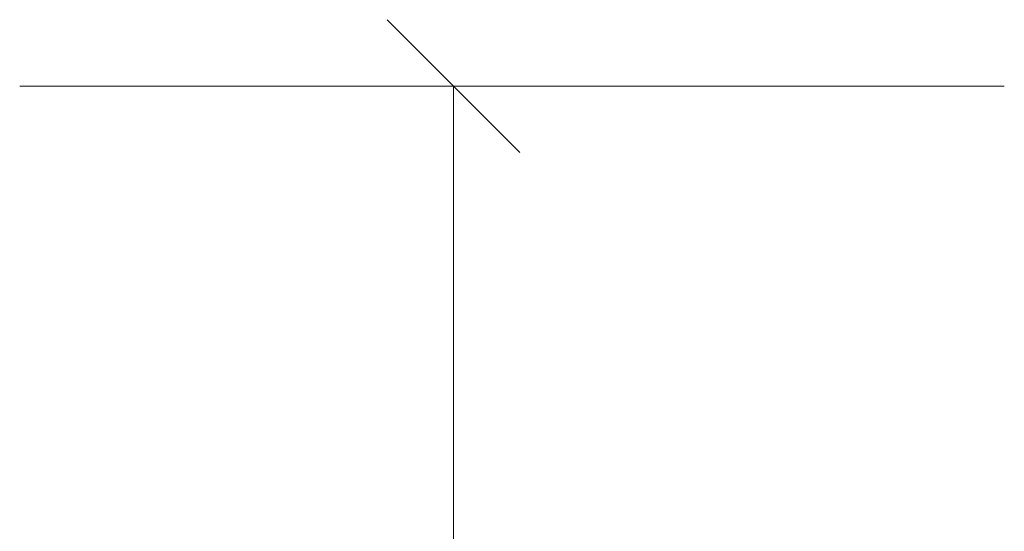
# Model space of a CAD drawing. Header units: millimetres. Extents: x 17 to 413, y 4 to 292.
# Tile 15 of 69: x 77.83 to 86.23, y 231.31 to 235.67. Entities that reach past the tile are written whole.
import ezdxf

# ---------------------------------------------------------------- set-up
doc = ezdxf.new("R2010")
doc.units = ezdxf.units.MM
doc.layers.add('LINE-INK', color=7, linetype='Continuous')

msp = doc.modelspace()

# ---------------------------------------------------------------- linework, layer by layer
at = {"layer": 'LINE-INK', "lineweight": 5}
for p, q in [((82.0914, 234.5343), (80.96, 235.6657)), ((78.7057, 235.1), (77.8257, 235.1)), ((80.0257, 235.1), (78.7057, 235.1)), ((86.2257, 235.1), (80.0257, 235.1)), ((81.5257, 182.9), (81.5257, 235.1))]:
    msp.add_line(p, q, dxfattribs=at)

doc.saveas('drawing.dxf')
